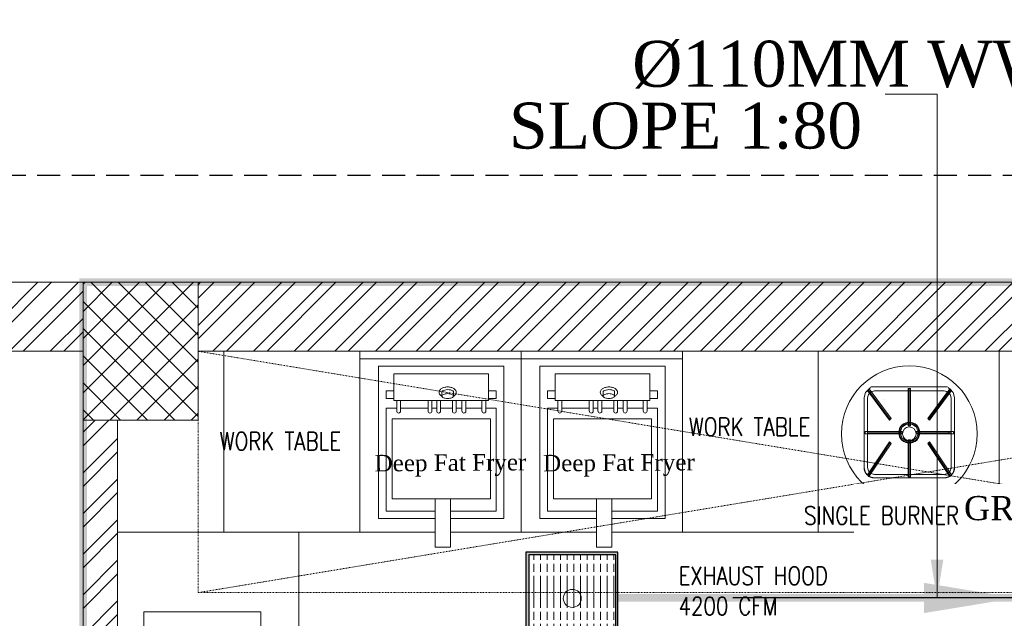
# Model space of a CAD drawing. Header units: inches. Extents: x 119662 to 158499, y 12149 to 20675.
# Tile 34 of 97: x 121735 to 121864, y 19625 to 19703. Entities that reach past the tile are written whole.
import ezdxf

# ---------------------------------------------------------------- set-up
doc = ezdxf.new("R2010")
doc.units = ezdxf.units.IN
doc.header["$MEASUREMENT"] = 0
doc.header["$PDMODE"] = 34
doc.linetypes.add('HIDDEN', pattern=[0.375, 0.25, -0.125])
for name, color, linetype, lineweight in [('00-GRIDTEXT', 1, 'Continuous', 13), ('CKD Equipments', 252, 'Continuous', 0), ('EQUIP DIM', 252, 'Continuous', 0), ('EQUIPMENT', 7, 'Continuous', 25), ('FLOOR RAISE', 4, 'Continuous', 5), ('K-Equipment', 41, 'Continuous', 0), ('KIT TEXT.', 5, 'Continuous', 5), ('PD_BRICK WALL_115', 134, 'Continuous', 30), ('PD_COLUMN', 2, 'Continuous', 60), ('PD_HATCH', 45, 'Continuous', 9), ('PP- 75DIA Soil Waste Sewer pipe', 90, 'Continuous', 9), ('PP-TEXT', 7, 'Continuous', 40)]:
    doc.layers.add(name, color=color, linetype=linetype, lineweight=lineweight)
for name, color, linetype in [('A95_Curb', 5, 'Continuous'), ('Drain Grating', 130, 'Continuous'), ('KIT EQUIPMENT', 7, 'Continuous'), ('PD_DIMENSION', 101, 'Continuous'), ('xKAM-B3-01-Kitchen$0$A-FURN', 8, 'Continuous')]:
    doc.layers.add(name, color=color, linetype=linetype)
doc.styles.add('Arial', font='GOTHIC.TTF')
doc.styles.add('ISO', font='isocp.shx', dxfattribs={"height": 250})
doc.styles.get("Standard").update_dxf_attribs({"font": 'times.ttf', "height": 4})
doc.styles.add('TIMES NEW ROMAN', font='times.ttf', dxfattribs={"height": 4})
doc.dimstyles.new('Copy of MONTY-1', dxfattribs={"dimtxt": 6, "dimasz": 6, "dimexe": 1.625, "dimexo": 9.125, "dimgap": 0.09, "dimtad": 0, "dimdec": 1, "dimzin": 0, "dimdsep": 46, "dimlunit": 4, "dimtxsty": 'Standard', "dimblk": 'OBLIQUE', "dimcen": 1.125, "dimadec": 0, "dimazin": 0, "dimtfac": 1, "dimtdec": 1, "dimtofl": 0, "dimtmove": 0, "dimatfit": 3, "dimfxl": 7, "dimfxlon": 1, "dimtolj": 1, "dimtzin": 0, "dimlwe": 15, "dimarcsym": 1})
doc.dimstyles.new('ISO-10', dxfattribs={"dimtxt": 6, "dimasz": 0.5, "dimexe": 1.25, "dimexo": 0.625, "dimtad": 1, "dimtoh": 1, "dimdec": 1, "dimlunit": 4, "dimtxsty": 'Standard', "dimblk": 'ARCHTICK', "dimcen": 2.5, "dimclrt": 3, "dimadec": 0, "dimazin": 0, "dimtfac": 1, "dimtdec": 1, "dimtmove": 1, "dimatfit": 3, "dimfxl": 1, "dimarcsym": 0})
doc.dimstyles.new('PP-DIM', dxfattribs={"dimtxt": 4, "dimasz": 1, "dimexe": 1, "dimexo": 1, "dimgap": 0.09, "dimtad": 0, "dimdec": 1, "dimzin": 0, "dimdsep": 46, "dimlunit": 4, "dimtxsty": 'TIMES NEW ROMAN', "dimblk": 'ARCHTICK', "dimcen": 0.09, "dimdle": 1, "dimclrd": 256, "dimclre": 256, "dimclrt": 256, "dimadec": 0, "dimazin": 0, "dimtfac": 1, "dimtdec": 4, "dimtofl": 0, "dimtmove": 1, "dimatfit": 3, "dimfxl": 1, "dimtolj": 1, "dimtzin": 0, "dimlwd": -1, "dimlwe": -1, "dimarcsym": 0})

# ---------------------------------------------------------------- blocks, each defined once
blk = doc.blocks.new('SFEGRGG')
at = {"layer": 'K-Equipment', "color": 251, "lineweight": 5, "ltscale": 18}
for p, q in [((1785673.6, 620186.4), (1785673.6, 619586.4)), ((1786208.3, 620186.4), (1785673.6, 620186.4)), ((1786208.3, 620186.4), (1786208.3, 619586.4)), ((1786208.3, 619600.4, 3.7), (1786208.3, 620184.1, -0.7)), ((1785673.6, 620161.4), (1786208.3, 620161.4)), ((1785735.8, 620137.2), (1785735.8, 619631.6)), ((1786151.4, 620137.2), (1785735.8, 620137.2)), ((1786151.4, 619631.6), (1786151.4, 620137.2)), ((1786100.6, 620111.8), (1785786.6, 620111.8)), ((1785786.6, 620023.1), (1785786.6, 620111.8)), ((1786100.6, 620023.1), (1786100.6, 620111.8)), ((1785786.6, 620055.5), (1785761.2, 620055.5)), ((1785761.2, 620030.1), (1785761.2, 620055.5)), ((1785945.8, 620053.5), (1785945.8, 620037.8)), ((1785983.7, 620053.5), (1785983.7, 620037.9)), ((1786100.6, 620055.5), (1786126, 620055.5)), ((1786126, 620030.1), (1786126, 620055.5)), ((1785735.8, 620023.1), (1785735.8, 619631.6)), ((1785786.6, 620030.1), (1785761.2, 620030.1)), ((1786100.6, 620023.1), (1785786.6, 620023.1)), ((1785795.8, 620023.1), (1785795.8, 619987.7)), ((1785808.5, 620023.1), (1785808.5, 619987.7)), ((1785899.8, 620023.1), (1785899.8, 619987.7)), ((1785912.5, 620023.1), (1785912.5, 619987.7)), ((1785928.5, 620023.1), (1785928.5, 619987.7)), ((1785941.2, 620023.1), (1785941.2, 619987.7)), ((1785980.5, 620023.1), (1785980.5, 619987.7)), ((1785993.2, 620023.1), (1785993.2, 619987.7)), ((1786012.3, 620023.1), (1786012.3, 619987.7)), ((1786025, 620023.1), (1786025, 619987.7)), ((1786078.6, 620023.1), (1786078.6, 619987.7)), ((1786091.3, 620023.1), (1786091.3, 619987.7)), ((1786100.6, 620030.1), (1786126, 620030.1)), ((1785761.2, 619997.7), (1785761.2, 619657)), ((1785795.8, 619997.7), (1785761.2, 619997.7)), ((1785808.5, 619997.7), (1785899.8, 619997.7)), ((1785841.2, 619997.7), (1785808.5, 619997.7)), ((1785928.5, 619997.7), (1785912.5, 619997.7)), ((1785980.5, 619997.7), (1785941.2, 619997.7)), ((1786012.3, 619997.7), (1785993.2, 619997.7)), ((1786078.6, 619997.7), (1786025, 619997.7)), ((1786078.6, 619997.7), (1786049.8, 619997.7)), ((1786126, 619997.7), (1786091.3, 619997.7)), ((1786126, 619657), (1786126, 619997.7)), ((1785780.8, 619962.9), (1785780.8, 619697.3)), ((1786106.4, 619962.9), (1785780.8, 619962.9)), ((1786106.4, 619697.3), (1786106.4, 619962.9)), ((1785780.8, 619697.3), (1786106.4, 619697.3)), ((1785923.7, 619697.3), (1785923.7, 619537.2)), ((1785974.7, 619697.3), (1785974.7, 619537.2)), ((1785923.7, 619657), (1785761.2, 619657)), ((1786126, 619657), (1785974.7, 619657)), ((1785923.7, 619631.6), (1785735.8, 619631.6)), ((1786151.4, 619631.6), (1785974.7, 619631.6)), ((1785923.7, 619586.4), (1785673.6, 619586.4)), ((1786208.3, 619586.4), (1785974.7, 619586.4)), ((1785974.7, 619537.2), (1785923.7, 619537.2))]:
    blk.add_line(p, q, dxfattribs=at)
blk.add_lwpolyline([(1785964.8, 620046, 0.043875), (1785957, 620045.3, 0.057279), (1785951.3, 620043.6, 0.099652), (1785946.6, 620040.4), (1785945.8, 620037.9, 0.194717), (1785946.9, 620035.2, 0.099652), (1785951.3, 620032.1, 0.057279), (1785957, 620030.5, 0.043875), (1785964.8, 620029.8, 0.043875), (1785972.5, 620030.5, 0.057279), (1785978.2, 620032.1, 0.099652), (1785982.6, 620035.2, 0.194717), (1785983.7, 620037.9, 0.194717), (1785982.6, 620040.5, 0.099652), (1785978.2, 620043.6, 0.057279), (1785972.5, 620045.3, 0.043875)], format="xyb", close=True, dxfattribs=at)
blk.add_lwpolyline([(1785983.7, 620053.5, 0.030969), (1785981.9, 620054.8, 0.076046), (1785974.4, 620058, 0.062923), (1785964.8, 620059.2, 0.062923)], format="xyb", dxfattribs=at)
for centre, radius, start, end in [((1785947.4, 620050.5), 11.2, 146.1323, 180), ((1785947.4, 620050.5), 11.2, 180, 213.8677), ((1785955.7, 620044.9), 21.2, 121.6815, 146.1323), ((1785955.7, 620056), 21.2, 213.8677, 238.3185), ((1785961.2, 620036), 31.7, 104.3399, 121.6815), ((1785961.2, 620064.9), 31.7, 238.3185, 241.1049), ((1785957.7, 620038.5), 19.1, 121.7971, 128.4438), ((1785961.7, 620032.1), 26.7, 104.402, 121.7971), ((1785964.8, 620021.9), 46.2, 90, 104.3399), ((1785964.8, 620020.3), 38.9, 90, 104.402), ((1785964.8, 620021.9), 46.2, 75.6601, 90), ((1785968.3, 620036), 31.7, 58.3185, 75.6601), ((1785968.3, 620064.9), 31.7, 298.8951, 301.6815), ((1785973.8, 620044.9), 21.2, 33.8677, 58.3185), ((1785973.1, 620057.2), 22.6, 301.6815, 326.1323), ((1785982.1, 620050.5), 11.2, 360, 33.8677), ((1785984.4, 620049.6), 8.99, 326.1323, 5.3453), ((1785802.2, 619987.7), 6.35, 180, 360), ((1785906.2, 619987.7), 6.35, 180, 360), ((1785934.9, 619987.7), 6.35, 180, 360), ((1785986.9, 619987.7), 6.35, 180, 360), ((1786018.7, 619987.7), 6.35, 180, 360), ((1786085, 619987.7), 6.35, 180, 360)]:
    blk.add_arc(centre, radius, start, end, dxfattribs=at)
blk = doc.blocks.new('A$C6E471120')
at = {"layer": 'KIT EQUIPMENT', "color": 251, "linetype": 'HIDDEN', "lineweight": 5, "ltscale": 0.025}
for p, q in [((0, -800), (-4838.7, 0)), ((-4838.7, -800), (0, 0))]:
    blk.add_line(p, q, dxfattribs=at)
at = {"layer": 'KIT EQUIPMENT', "color": 251, "lineweight": 5}
for p, q in [((-2609.8, -119.8, -370.3), (-2626.9, -136.9, -370.3)), ((-2617.5, -127.6, -1064.6), (-2544.5, -225.7, -717.4)), ((-2354.8, -118.3, -416.6), (-2609, -118.3, -416.6)), ((-2481.2, -246.6, -717.4), (-2481.2, -125.5, -1064.6)), ((-2417.5, -225.8, -717.4), (-2344.4, -127.7, -1064.6)), ((-2335.5, -136.9, -370.3), (-2352.7, -119.8, -370.3)), ((-2626.9, -136.9, -370.3), (-2631.2, -152.9, -370.3)), ((-2631.2, -152.9, -370.3), (-2631.2, -386.6, 324)), ((-2631.2, -154.5, -1064.6), (-2631.2, -385, -370.3)), ((-2616.5, -142.9, -370.3), (-2619.6, -154.5, -370.3)), ((-2616.5, -142.9, -416.6), (-2619.6, -154.5, -416.6)), ((-2619.6, -154.5, -370.3), (-2619.6, -385, 324)), ((-2619.6, -154.5, -1064.6), (-2619.6, -385, -370.3)), ((-2608.1, -134.4, -370.3), (-2616.5, -142.9, -370.3)), ((-2608.1, -134.4, -416.6), (-2616.5, -142.9, -416.6)), ((-2596.5, -131.3, -370.3), (-2608.1, -134.4, -370.3)), ((-2596.5, -131.3, -416.6), (-2608.1, -134.4, -416.6)), ((-2365.9, -131.3, -370.3), (-2596.5, -131.3, -370.3)), ((-2365.9, -131.3, -416.6), (-2596.5, -131.3, -416.6)), ((-2365.9, -131.3, -1064.6), (-2596.5, -131.3, -1064.6)), ((-2354.4, -134.4, -370.3), (-2365.9, -131.3, -370.3)), ((-2354.4, -134.4, -416.6), (-2365.9, -131.3, -416.6)), ((-2345.9, -142.9, -370.3), (-2354.4, -134.4, -370.3)), ((-2345.9, -142.9, -416.6), (-2354.4, -134.4, -416.6)), ((-2342.8, -154.5, -370.3), (-2345.9, -142.9, -370.3)), ((-2342.8, -154.5, -416.6), (-2345.9, -142.9, -416.6)), ((-2342.8, -154.5, -1064.6), (-2342.8, -385, -370.3)), ((-2342.8, -154.5, -370.3), (-2342.8, -385, 324)), ((-2342.8, -385, 324), (-2342.8, -154.5, -370.3)), ((-2331.2, -152.9, -370.3), (-2335.5, -136.9, -370.3)), ((-2331.2, -386.6, 324), (-2331.2, -152.9, -370.3)), ((-2331.2, -152.9, -370.3), (-2331.2, -386.6, 324)), ((-2331.2, -385, -370.3), (-2331.2, -154.5, -1064.6)), ((-2331.2, -154.5, -1064.6), (-2331.2, -385, -370.3)), ((-2511.3, -269.8, -46.3), (-2505.5, -252.1, -46.3)), ((-2505.5, -252.1, -46.3), (-2490.5, -241.2, -46.3)), ((-2490.5, -241.2, -46.3), (-2471.9, -241.2, -46.3)), ((-2471.9, -241.2, -46.3), (-2456.9, -252.1, -46.3)), ((-2456.9, -252.1, -46.3), (-2451.2, -269.8, -46.3)), ((-2504.4, -269.8, -717.4), (-2619.6, -269.8, -717.4)), ((-2505.5, -287.4, -46.3), (-2511.3, -269.8, -46.3)), ((-2490.5, -298.3, -46.3), (-2505.5, -287.4, -46.3)), ((-2481.2, -414, -370.3), (-2481.2, -292.9, -717.4)), ((-2456.9, -287.4, -46.3), (-2471.9, -298.3, -46.3)), ((-2342.8, -269.8, -717.4), (-2458.1, -269.8, -717.4)), ((-2451.2, -269.8, -46.3), (-2456.9, -287.4, -46.3)), ((-2617.6, -412.3, -370.3), (-2544.6, -302.6, -717.4)), ((-2471.9, -298.3, -46.3), (-2490.5, -298.3, -46.3)), ((-2417.5, -302.7, -717.4), (-2344.5, -412.4, -370.3)), ((-2631.2, -386.6, 324), (-2626.9, -402.6, 324)), ((-2619.6, -385, 324), (-2616.5, -396.6, 324)), ((-2345.9, -396.6, 324), (-2342.8, -385, 324)), ((-2335.5, -402.6, 324), (-2331.2, -386.6, 324)), ((-2626.9, -402.6, 324), (-2614.1, -415.5, 324)), ((-2616.5, -396.6, 324), (-2608.1, -405.1, 324)), ((-2614.1, -415.5, 324), (-2598, -419.8, 324)), ((-2608.1, -405.1, 324), (-2596.5, -408.2, 324)), ((-2364.4, -419.8, 324), (-2598, -419.8, 324)), ((-2598, -419.8, 324), (-2364.4, -419.8, 324)), ((-2364.4, -419.8, 324), (-2598, -419.8, 324)), ((-2596.5, -408.2, 324), (-2365.9, -408.2, 324)), ((-2596.5, -408.2, -370.3), (-2365.9, -408.2, -370.3)), ((-2365.9, -419.8, -370.3), (-2596.5, -419.8, -370.3)), ((-2596.5, -419.8, -370.3), (-2365.9, -419.8, -370.3)), ((-2365.9, -408.2, 324), (-2354.4, -405.1, 324)), ((-2364.4, -419.8, 324), (-2348.4, -415.5, 324)), ((-2354.4, -405.1, 324), (-2345.9, -396.6, 324)), ((-2348.4, -415.5, 324), (-2335.5, -402.6, 324))]:
    blk.add_line(p, q, dxfattribs=at)
at = {"layer": 'KIT EQUIPMENT', "color": 251, "linetype": 'HIDDEN', "lineweight": 5, "ltscale": 0.025}
blk.add_lwpolyline([(0, -800), (-4838.7, -800), (-4838.7, 0), (0, 0)], close=True, dxfattribs=at)
at = {"layer": 'KIT EQUIPMENT', "color": 251, "lineweight": 5}
for points in [[(-4302.6, -600), (-4302.6, 0), (-4753.7, 0), (-4753.7, -600)], [(-2783.4, -600), (-3233.4, -600), (-3233.4, 0), (-2783.4, 0)], [(-2783.4, -600), (-2783.4, 0), (-2183.4, 0), (-2183.4, -600)], [(-1733.4, -600), (-2183.4, -600), (-2183.4, 0), (-1733.4, 0)], [(-4505.4, -1499.8), (-5105.4, -1499.8), (-5105.4, -600), (-4505.4, -600)], [(-5019, -1363.5), (-4631.1, -1363.5), (-4631.1, -863.5), (-5019, -863.5)]]:
    blk.add_lwpolyline(points, close=True, dxfattribs=at)
for centre, radius in [((-2481.2, -273.6), 225), ((-2481.2, -269.8, -717.4), 34.7), ((-2481.2, -273.6), 22.7)]:
    blk.add_circle(centre, radius, dxfattribs=at)
for centre, radius, start, end in [((-2596.5, -154.5, -1064.6), 23.1, 90, 180), ((-2365.9, -154.5, -1064.6), 23.1, 0, 90), ((-2596.5, -385, -370.3), 34.7, 180, 270), ((-2596.5, -385, -370.3), 23.1, 180, 270), ((-2365.9, -385, -370.3), 23.1, 270, 0), ((-2365.9, -385, -370.3), 34.7, 270, 0)]:
    blk.add_arc(centre, radius, start, end, dxfattribs=at)
for points in [[(-2620.3, -130.3, -347.1), (-2614.8, -124.9, -347.1), (-2541.8, -223), (-2547.3, -228.4)], [(-2547.3, -228.4, -15.4), (-2541.8, -223, -15.4), (-2614.8, -124.9, -362.6), (-2620.3, -130.3, -362.6)], [(-2620.3, -130.3, -362.6), (-2614.8, -124.9, -362.6), (-2614.8, -124.9, -362.6)], [(-2620.3, -130.3, -347.1), (-2620.3, -130.3, -362.6), (-2614.8, -124.9, -362.6), (-2614.8, -124.9, -347.1)], [(-2620.3, -130.3, -347.1), (-2620.3, -130.3, -347.1), (-2547.3, -228.4)], [(-2547.3, -228.4), (-2547.3, -228.4, -15.4), (-2620.3, -130.3, -362.6), (-2620.3, -130.3, -347.1)], [(-2614.8, -124.9, -362.6), (-2614.8, -124.9, -362.6), (-2541.8, -223, -15.4)], [(-2614.8, -124.9, -347.1), (-2614.8, -124.9, -362.6), (-2541.8, -223, -15.4), (-2541.8, -223)], [(-2484.9, -123.6, -347.1), (-2477.2, -123.6, -347.1), (-2477.2, -246.8), (-2484.9, -246.8)], [(-2484.9, -123.6, -347.1), (-2484.9, -123.6, -347.1), (-2484.9, -246.8)], [(-2484.9, -246.8, -15.4), (-2477.2, -246.8, -15.4), (-2477.2, -123.6, -362.6), (-2484.9, -123.6, -362.6)], [(-2484.9, -246.8), (-2484.9, -246.8, -15.4), (-2484.9, -123.6, -362.6), (-2484.9, -123.6, -347.1)], [(-2477.2, -123.6, -362.6), (-2477.2, -123.6, -362.6), (-2477.2, -246.8, -15.4)], [(-2477.2, -123.6, -347.1), (-2477.2, -123.6, -362.6), (-2477.2, -246.8, -15.4), (-2477.2, -246.8)], [(-2347.2, -125, -347.1), (-2341.7, -130.4, -347.1), (-2414.7, -228.5), (-2420.2, -223)], [(-2347.2, -125, -347.1), (-2347.2, -125, -347.1), (-2420.2, -223)], [(-2420.2, -223, -15.4), (-2414.7, -228.5, -15.4), (-2341.7, -130.4, -362.6), (-2347.2, -125, -362.6)], [(-2420.2, -223), (-2420.2, -223, -15.4), (-2347.2, -125, -362.6), (-2347.2, -125, -347.1)], [(-2341.7, -130.4, -362.6), (-2341.7, -130.4, -362.6), (-2414.7, -228.5, -15.4)], [(-2341.7, -130.4, -347.1), (-2341.7, -130.4, -362.6), (-2414.7, -228.5, -15.4), (-2414.7, -228.5)], [(-2347.2, -125, -362.6), (-2341.7, -130.4, -362.6), (-2341.7, -130.4, -362.6)], [(-2347.2, -125, -347.1), (-2347.2, -125, -362.6), (-2341.7, -130.4, -362.6), (-2341.7, -130.4, -347.1)], [(-2567.2, -160.3, -910.3), (-2567.2, -160.3, -910.3), (-2567.2, -160.3, -1010.6), (-2567.2, -160.3, -910.3)], [(-2547.3, -228.4), (-2541.8, -223), (-2541.8, -223, -15.4), (-2547.3, -228.4, -15.4)], [(-2547.3, -228.4), (-2547.3, -228.4), (-2547.3, -228.4, -15.4), (-2547.3, -228.4)], [(-2420.2, -223), (-2414.7, -228.5), (-2414.7, -228.5, -15.4), (-2420.2, -223, -15.4)], [(-2420.2, -223), (-2420.2, -223), (-2420.2, -223, -15.4), (-2420.2, -223)], [(-2515.3, -269.8, -69.4), (-2511.3, -269.8, -46.3), (-2505.5, -252.1, -46.3), (-2508.8, -249.7, -69.4)], [(-2508.8, -249.7, -69.4), (-2505.5, -252.1, -46.3), (-2490.5, -241.2, -46.3), (-2491.8, -237.3, -69.4)], [(-2491.8, -237.3, -69.4), (-2490.5, -241.2, -46.3), (-2471.9, -241.2, -46.3), (-2470.7, -237.3, -69.4)], [(-2484.9, -246.8), (-2477.2, -246.8), (-2477.2, -246.8, -15.4), (-2484.9, -246.8, -15.4)], [(-2484.9, -246.8), (-2484.9, -246.8), (-2484.9, -246.8, -15.4), (-2484.9, -246.8)], [(-2470.7, -237.3, -69.4), (-2471.9, -241.2, -46.3), (-2456.9, -252.1, -46.3), (-2453.6, -249.7, -69.4)], [(-2453.6, -249.7, -69.4), (-2456.9, -252.1, -46.3), (-2451.2, -269.8, -46.3), (-2447.1, -269.8, -69.4)], [(-2627.4, -273.6, -702), (-2627.4, -265.9, -702), (-2504.4, -265.9, -702), (-2504.4, -273.6, -702)], [(-2504.4, -273.6, -717.4), (-2504.4, -265.9, -717.4), (-2627.4, -265.9, -717.4), (-2627.4, -273.6, -717.4)], [(-2627.4, -273.6, -15.4), (-2627.4, -265.9, -15.4), (-2627.4, -265.9, -15.4)], [(-2627.4, -273.6), (-2627.4, -273.6, -15.4), (-2627.4, -265.9, -15.4), (-2627.4, -265.9)], [(-2627.4, -265.9, -717.4), (-2627.4, -265.9, -717.4), (-2504.4, -265.9, -717.4)], [(-2627.4, -265.9, -702), (-2627.4, -265.9, -717.4), (-2504.4, -265.9, -717.4), (-2504.4, -265.9, -702)], [(-2627.4, -273.6, -702), (-2627.4, -273.6, -702), (-2504.4, -273.6, -702)], [(-2504.4, -273.6, -702), (-2504.4, -273.6, -717.4), (-2627.4, -273.6, -717.4), (-2627.4, -273.6, -702)], [(-2508.8, -289.8, -69.4), (-2505.5, -287.4, -46.3), (-2511.3, -269.8, -46.3), (-2515.3, -269.8, -69.4)], [(-2491.8, -302.2, -69.4), (-2490.5, -298.3, -46.3), (-2505.5, -287.4, -46.3), (-2508.8, -289.8, -69.4)], [(-2504.4, -273.6), (-2504.4, -265.9), (-2504.4, -265.9, -15.4), (-2504.4, -273.6, -15.4)], [(-2504.4, -273.6), (-2504.4, -273.6), (-2504.4, -273.6, -15.4), (-2504.4, -273.6)], [(-2477.2, -415.9, 347.1), (-2484.9, -415.9, 347.1), (-2484.9, -293.1), (-2477.2, -293.1)], [(-2477.2, -293.1), (-2484.9, -293.1), (-2484.9, -293.1, -15.4), (-2477.2, -293.1, -15.4)], [(-2477.2, -293.1, -15.4), (-2484.9, -293.1, -15.4), (-2484.9, -415.9, 331.7), (-2477.2, -415.9, 331.7)], [(-2484.9, -415.9, 331.7), (-2484.9, -415.9, 331.7), (-2484.9, -293.1, -15.4)], [(-2484.9, -415.9, 347.1), (-2484.9, -415.9, 331.7), (-2484.9, -293.1, -15.4), (-2484.9, -293.1)], [(-2477.2, -415.9, 347.1), (-2477.2, -415.9, 347.1), (-2477.2, -293.1)], [(-2477.2, -293.1), (-2477.2, -293.1), (-2477.2, -293.1, -15.4), (-2477.2, -293.1)], [(-2477.2, -293.1), (-2477.2, -293.1, -15.4), (-2477.2, -415.9, 331.7), (-2477.2, -415.9, 347.1)], [(-2453.6, -289.8, -69.4), (-2456.9, -287.4, -46.3), (-2471.9, -298.3, -46.3), (-2470.7, -302.2, -69.4)], [(-2335.1, -265.9), (-2335.1, -273.6), (-2458.1, -273.6), (-2458.1, -265.9)], [(-2335.1, -265.9), (-2335.1, -265.9), (-2458.1, -265.9)], [(-2458.1, -265.9), (-2458.1, -273.6), (-2458.1, -273.6, -15.4), (-2458.1, -265.9, -15.4)], [(-2458.1, -265.9), (-2458.1, -265.9), (-2458.1, -265.9, -15.4), (-2458.1, -265.9)], [(-2458.1, -265.9, -15.4), (-2458.1, -273.6, -15.4), (-2335.1, -273.6, -15.4), (-2335.1, -265.9, -15.4)], [(-2458.1, -265.9), (-2458.1, -265.9, -15.4), (-2335.1, -265.9, -15.4), (-2335.1, -265.9)], [(-2335.1, -273.6, -15.4), (-2335.1, -273.6, -15.4), (-2458.1, -273.6, -15.4)], [(-2335.1, -273.6), (-2335.1, -273.6, -15.4), (-2458.1, -273.6, -15.4), (-2458.1, -273.6)], [(-2447.1, -269.8, -69.4), (-2451.2, -269.8, -46.3), (-2456.9, -287.4, -46.3), (-2453.6, -289.8, -69.4)], [(-2350.5, -273.6, -15.4), (-2350.5, -265.9, -15.4), (-2350.5, -265.9, -15.4)], [(-2350.5, -273.6), (-2350.5, -273.6, -15.4), (-2350.5, -265.9, -15.4), (-2350.5, -265.9)], [(-2335.1, -265.9, -15.4), (-2335.1, -273.6, -15.4), (-2335.1, -273.6, -15.4)], [(-2335.1, -265.9), (-2335.1, -265.9, -15.4), (-2335.1, -273.6, -15.4), (-2335.1, -273.6)], [(-2614.9, -415, 347.1), (-2620.3, -409.6, 347.1), (-2547.3, -299.9), (-2541.9, -305.3)], [(-2541.9, -305.3, -15.4), (-2547.3, -299.9, -15.4), (-2620.3, -409.6, 331.7), (-2614.9, -415, 331.7)], [(-2620.3, -409.6, 331.7), (-2620.3, -409.6, 331.7), (-2547.3, -299.9, -15.4)], [(-2620.3, -409.6, 347.1), (-2620.3, -409.6, 331.7), (-2547.3, -299.9, -15.4), (-2547.3, -299.9)], [(-2614.9, -415, 347.1), (-2614.9, -415, 347.1), (-2541.9, -305.3)], [(-2541.9, -305.3), (-2541.9, -305.3, -15.4), (-2614.9, -415, 331.7), (-2614.9, -415, 347.1)], [(-2541.9, -305.3), (-2547.3, -299.9), (-2547.3, -299.9, -15.4), (-2541.9, -305.3, -15.4)], [(-2541.9, -305.3), (-2541.9, -305.3), (-2541.9, -305.3, -15.4), (-2541.9, -305.3)], [(-2470.7, -302.2, -69.4), (-2471.9, -298.3, -46.3), (-2490.5, -298.3, -46.3), (-2491.8, -302.2, -69.4)], [(-2341.8, -409.6, 347.1), (-2347.2, -415.1, 347.1), (-2420.3, -305.4), (-2414.8, -300)], [(-2414.8, -300), (-2420.3, -305.4), (-2420.3, -305.4, -15.4), (-2414.8, -300, -15.4)], [(-2414.8, -300, -15.4), (-2420.3, -305.4, -15.4), (-2347.2, -415.1, 331.7), (-2341.8, -409.6, 331.7)], [(-2347.2, -415.1, 331.7), (-2347.2, -415.1, 331.7), (-2420.3, -305.4, -15.4)], [(-2347.2, -415.1, 347.1), (-2347.2, -415.1, 331.7), (-2420.3, -305.4, -15.4), (-2420.3, -305.4)], [(-2341.8, -409.6, 347.1), (-2341.8, -409.6, 347.1), (-2414.8, -300)], [(-2414.8, -300), (-2414.8, -300), (-2414.8, -300, -15.4), (-2414.8, -300)], [(-2414.8, -300), (-2414.8, -300, -15.4), (-2341.8, -409.6, 331.7), (-2341.8, -409.6, 347.1)], [(-2614.9, -415, 331.7), (-2620.3, -409.6, 331.7), (-2620.3, -409.6, 331.7)], [(-2614.9, -415, 347.1), (-2614.9, -415, 331.7), (-2620.3, -409.6, 331.7), (-2620.3, -409.6, 347.1)], [(-2477.2, -415.9, 331.7), (-2484.9, -415.9, 331.7), (-2484.9, -415.9, 331.7)], [(-2477.2, -415.9, 347.1), (-2477.2, -415.9, 331.7), (-2484.9, -415.9, 331.7), (-2484.9, -415.9, 347.1)], [(-2341.8, -409.6, 331.7), (-2347.2, -415.1, 331.7), (-2347.2, -415.1, 331.7)], [(-2341.8, -409.6, 347.1), (-2341.8, -409.6, 331.7), (-2347.2, -415.1, 331.7), (-2347.2, -415.1, 347.1)]]:
    blk.add_3dface(points, dxfattribs=at)
at = {"layer": 'EQUIPMENT', "color": 251}
for p in [(-1789976.3, -620186.4), (-1789441.7, -620186.4)]:
    blk.add_blockref('SFEGRGG', p, dxfattribs=at)
at = {"layer": 'EQUIP DIM', "color": 251, "char_height": 45, "width": 582.323, "attachment_point": 3, "rotation": 0.4333}
for insert in [(-3751, -339.6, 23.4), (-3192.6, -339.6, 23.4)]:
    blk.add_mtext('{\\H1.2222x;\\C256; Deep Fat Fryer }', dxfattribs=dict(at, insert=insert))
at = {"layer": 'KIT TEXT.', "color": 251, "char_height": 60.175, "attachment_point": 7, "style": 'ISO'}
for s, insert, width in [('\\pi300.49;{\\Fromans|c0;\\W0.8;WORK TABLE}', (-5067.8, -328.1, 488.6), 1050.284), ('{\\Fromans|c0;\\W0.8;WORK TABLE }', (-3211.9, -280.4, 488.6), 1100.284), ('{\\Fromans|c0;\\W0.8;SINGLE BURNER }', (-2829.9, -574.3, 118.3), 1100.284), ('{\\Fromans|c0;\\W0.8;EXHAUST HOOD\\P4200 CFM}', (-3246.1, -874.6, 488.6), 1100.284)]:
    blk.add_mtext(s, dxfattribs=dict(at, insert=insert, width=width))
blk = doc.blocks.new('_OBLIQUE')
at = {"color": 251, "linetype": 'ByBlock'}
blk.add_line((-0.5, -0.5), (0.5, 0.5), dxfattribs=at)
blk = doc.blocks.new('*D698')
at = {"layer": 'Defpoints', "color": 0, "transparency": 16777216}
for p in [(139780.66, 19602.74), (138682.66, 19579.75), (139780.66, 19570.75)]:
    blk.add_point(p, dxfattribs=at)
at = {"layer": 'PD_DIMENSION', "color": 0, "linetype": 'HIDDEN', "lineweight": 15, "ltscale": 12, "transparency": 16777216}
for p, q in [((138682.66, 19584.75), (138682.66, 19604.24)), ((139780.66, 19575.75), (139780.66, 19604.24))]:
    blk.add_line(p, q, dxfattribs=at)
at = {"layer": 'PD_DIMENSION', "color": 0, "linetype": 'HIDDEN', "lineweight": -2, "ltscale": 12, "transparency": 16777216}
for p, q in [((138682.66, 19602.74), (139221.26, 19602.74)), ((139780.66, 19602.74), (139242.05, 19602.74))]:
    blk.add_line(p, q, dxfattribs=at)
at = {"layer": 'PD_DIMENSION', "color": 0, "lineweight": -2, "transparency": 16777216, "xscale": 2, "yscale": 2, "zscale": 2, "rotation": 180}
blk.add_blockref('_OBLIQUE', (138682.66, 19602.74), dxfattribs=at)
at = {"layer": 'PD_DIMENSION', "color": 0, "lineweight": -2, "transparency": 16777216, "xscale": 2, "yscale": 2, "zscale": 2}
blk.add_blockref('_OBLIQUE', (139780.66, 19602.74), dxfattribs=at)
at = {"layer": 'PD_DIMENSION', "color": 0, "lineweight": 5, "transparency": 16777216, "insert": (139231.66, 19602.74), "char_height": 6, "attachment_point": 5}
blk.add_mtext('\\A1;91\'-6"', dxfattribs=at)
blk = doc.blocks.new('FLOOR RACE')
at = {"layer": 'CKD Equipments'}
h = blk.add_hatch(color=2, dxfattribs=at)
h.dxf.hatch_style = 1
h.paths.add_polyline_path([(129328.1, 23662.5), (129328.1, 23312.5), (129678.1, 23312.5), (129678.1, 23662.5)])
h.paths.add_polyline_path([(129669.6, 23651.3), (129339.4, 23651.3), (129339.4, 23321.1), (129669.6, 23321.1)], flags=16)
at = {"layer": 'Drain Grating', "linetype": 'Continuous', "lineweight": 5}
h = blk.add_hatch(dxfattribs=at)
h.set_pattern_fill('ACAD_ISO08W100', color=256, scale=5.08, angle=90, style=0)
h.set_pattern_definition([(90, (48887.796, -854032.936), (-25.4, 9e-15), [121.92, -15.24, 30.48, -15.24])])
h.paths.add_polyline_path([(129669.6, 23651.3), (129669.6, 23321.1), (129339.4, 23321.1), (129339.4, 23651.3)])
at = {"color": 2, "lineweight": 5}
blk.add_circle((129504.5, 23486.2, 8944.1), 34.3, dxfattribs=at)
at = {"layer": 'xKAM-B3-01-Kitchen$0$A-FURN', "elevation": 34}
blk.add_lwpolyline([(129328.1, 23662.5), (129328.1, 23312.5), (129678.1, 23312.5), (129678.1, 23662.5), (129328.1, 23662.5)], dxfattribs=at)
at = {"layer": 'xKAM-B3-01-Kitchen$0$A-FURN', "elevation": 8944.1}
blk.add_lwpolyline([(129669.6, 23651.3), (129339.4, 23651.3), (129339.4, 23321.1), (129669.6, 23321.1)], close=True, dxfattribs=at)
blk = doc.blocks.new('_ArchTick')
at = {"color": 251, "linetype": 'ByBlock', "const_width": 0.15}
blk.add_lwpolyline([(-0.5, -0.5), (0.5, 0.5)], dxfattribs=at)
blk = doc.blocks.new('FIRST FLOOR')
at = {"layer": 'PD_HATCH', "lineweight": 5}
h = blk.add_hatch(dxfattribs=at)
h.set_pattern_fill('ANSI32', color=251, scale=10)
h.set_pattern_definition([(45, (138679.5072, 18754.504), (-2.65165, 2.65165), []), (45, (138681.275, 18754.504), (-2.65165, 2.65165), [])])
h.paths.add_polyline_path([(138682.66, 18797.25), (138673.66, 18797.25), (138673.66, 18715.75), (138682.66, 18715.75)])
h.paths.add_polyline_path([(139044.16, 18649.75), (138874.66, 18649.75), (138874.66, 18640.75), (139044.16, 18640.75)])
h.paths.add_polyline_path([(139228.66, 18649.75), (139059.16, 18649.75), (139059.16, 18640.75), (139228.66, 18640.75)])
h.paths.add_polyline_path([(138682.66, 19513.75), (138673.66, 19513.75), (138673.66, 19432.25), (138682.66, 19432.25)])
h.paths.add_polyline_path([(138682.66, 19417.25), (138673.66, 19417.25), (138673.66, 19277.25), (138682.66, 19277.25)])
h.paths.add_polyline_path([(138682.66, 19262.25), (138673.66, 19262.25), (138673.66, 19122.25), (138682.66, 19122.25)])
h.paths.add_polyline_path([(138682.66, 19107.25), (138673.66, 19107.25), (138673.66, 18967.25), (138682.66, 18967.25)])
h.paths.add_polyline_path([(138682.66, 18952.25), (138673.66, 18952.25), (138673.66, 18812.25), (138682.66, 18812.25)])
h.paths.add_polyline_path([(139774.66, 19588.75), (139608.16, 19588.75), (139608.16, 19579.75), (139774.66, 19579.75)])
h.paths.add_polyline_path([(139593.16, 19588.75), (139428.16, 19588.75), (139428.16, 19579.75), (139593.16, 19579.75)])
h.paths.add_polyline_path([(139413.16, 19588.75), (139243.66, 19588.75), (139243.66, 19579.75), (139413.16, 19579.75)])
h.paths.add_polyline_path([(139228.66, 19588.75), (139059.16, 19588.75), (139059.16, 19579.75), (139228.66, 19579.75)])
h.paths.add_polyline_path([(138859.66, 19588.75), (138748.66, 19588.75), (138748.66, 19579.75), (138859.66, 19579.75)])
h.paths.add_polyline_path([(138733.66, 19588.75), (138673.66, 19588.75), (138673.66, 19528.75), (138682.66, 19528.75), (138682.66, 19579.75), (138733.66, 19579.75)])
h.paths.add_polyline_path([(138682.66, 18700.75), (138673.66, 18700.75), (138673.66, 18640.75), (138733.66, 18640.75), (138733.66, 18649.75), (138682.66, 18649.75)])
h.paths.add_polyline_path([(138859.66, 18649.75), (138748.66, 18649.75), (138748.66, 18640.75), (138859.66, 18640.75)])
h.paths.add_polyline_path([(139268.41, 18649.75), (139243.66, 18649.75), (139243.66, 18640.75), (139268.41, 18640.75)])
h.paths.add_polyline_path([(139413.16, 18649.75), (139388.41, 18649.75), (139388.41, 18640.75), (139413.16, 18640.75)])
h.paths.add_polyline_path([(139450.66, 18649.75), (139428.16, 18649.75), (139428.16, 18640.75), (139450.66, 18640.75)])
h.paths.add_polyline_path([(139593.16, 18649.75), (139570.66, 18649.75), (139570.66, 18640.75), (139593.16, 18640.75)])
h.paths.add_polyline_path([(139630.66, 18649.75), (139608.16, 18649.75), (139608.16, 18640.75), (139630.66, 18640.75)])
h.paths.add_polyline_path([(139774.66, 18649.75), (139750.66, 18649.75), (139750.66, 18640.75), (139774.66, 18640.75)])
h.paths.add_polyline_path([(139789.66, 18658.75), (139780.66, 18658.75)])
h.paths.add_polyline_path([(139789.66, 18797.25), (139780.66, 18797.25), (139780.66, 18658.75), (139789.66, 18658.75)])
h.paths.add_polyline_path([(139789.66, 18952.25), (139780.66, 18952.25), (139780.66, 18812.25), (139789.66, 18812.25)])
h.paths.add_polyline_path([(139789.66, 19262.25), (139780.66, 19262.25), (139780.66, 18967.25), (139789.66, 18967.25)])
h.paths.add_polyline_path([(139789.66, 19570.75), (139780.66, 19570.75), (139780.66, 19432.25), (139789.66, 19432.25)])
h.paths.add_polyline_path([(139771.66, 19429.25), (139666.66, 19429.25), (139666.66, 19420.25), (139771.66, 19420.25)])
h.paths.add_polyline_path([(139666.66, 19417.25), (139657.66, 19417.25), (139657.66, 19339.25), (139666.66, 19339.25)])
h.paths.add_polyline_path([(139657.66, 19429.25), (139585.66, 19429.25), (139585.66, 19420.25), (139657.66, 19420.25)])
h.paths.add_polyline_path([(139585.66, 19417.25), (139576.66, 19417.25), (139576.66, 19339.25), (139585.66, 19339.25)])
h.paths.add_polyline_path([(139576.66, 19429.25), (139495.66, 19429.25), (139495.66, 19327.25), (139522.66, 19327.25), (139522.66, 19336.25), (139504.66, 19336.25), (139504.66, 19420.25), (139576.66, 19420.25)])
h.paths.add_polyline_path([(139576.66, 19336.25), (139558.66, 19336.25), (139558.66, 19327.25), (139576.66, 19327.25)], flags=17)
h.paths.add_polyline_path([(139603.66, 19336.25), (139585.66, 19336.25), (139585.66, 19327.25), (139603.66, 19327.25)])
h.paths.add_polyline_path([(139657.66, 19336.25), (139639.66, 19336.25), (139639.66, 19327.25), (139657.66, 19327.25)])
h.paths.add_polyline_path([(139666.66, 19327.25), (139657.66, 19327.25), (139657.66, 19264.25), (139666.66, 19264.25)])
h.paths.add_polyline_path([(139789.66, 19278.25), (139780.66, 19278.25), (139780.66, 19277.25), (139789.66, 19277.25)])
h.paths.add_polyline_path([(139789.66, 19417.25), (139780.66, 19417.25), (139780.66, 19398.25), (139789.66, 19398.25)])
h.paths.add_polyline_path([(138911.41, 19579.75), (138911.41, 19588.75), (138874.66, 19588.75), (138874.66, 19579.75)])
h.paths.add_polyline_path([(139007.41, 19588.75), (139007.41, 19579.75), (139044.16, 19579.75), (139044.16, 19588.75)])
h = blk.add_hatch(dxfattribs=at)
h.set_pattern_fill('ANSI37', color=251, scale=20)
h.set_pattern_definition([(45, (284116.9407, 45358.2446), (-1.767766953, 1.767766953), []), (135, (284116.9407, 45358.2446), (-1.767766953, -1.767766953), [])])
h.paths.add_polyline_path([(139059.16, 19588.75), (139044.16, 19588.75), (139044.16, 19570.75), (139059.16, 19570.75)])
h = blk.add_hatch(dxfattribs=at)
h.set_pattern_fill('ANSI32', color=251, scale=10)
h.set_pattern_definition([(45, (165803.1266, 37468.1404), (-2.65165043, 2.65165043), []), (45, (165804.8943, 37468.1404), (-2.65165043, 2.65165043), [])])
h.paths.add_polyline_path([(139048.66, 19570.75), (139044.16, 19570.75), (139044.16, 19462.75), (139048.66, 19462.75)])
at = {"layer": 'PD_BRICK WALL_115', "color": 251, "lineweight": 5}
for p, q in [((139789.66, 19588.75), (139007.41, 19588.75)), ((139044.16, 19579.75), (139007.41, 19579.75)), ((139228.66, 19579.75), (139059.16, 19579.75)), ((139044.16, 19570.75), (139044.16, 19462.75)), ((139048.66, 19570.75), (139048.66, 19462.75))]:
    blk.add_line(p, q, dxfattribs=at)
at = {"layer": 'PD_COLUMN', "color": 251, "lineweight": 5}
blk.add_lwpolyline([(139059.16, 19570.75), (139044.16, 19570.75), (139044.16, 19588.75), (139059.16, 19588.75)], close=True, dxfattribs=at)
at = {"layer": '00-GRIDTEXT', "color": 8, "xscale": 0.03937007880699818, "yscale": 0.03937007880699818, "zscale": 0.03937007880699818}
blk.add_blockref('A$C6E471120', (139249.66, 19579.75), dxfattribs=at)
at = {"layer": 'PD_DIMENSION', "color": 251, "linetype": 'HIDDEN', "lineweight": 5, "ltscale": 12}
dim = blk.add_linear_dim(base=(139780.66, 19602.74), p1=(138682.66, 19579.75), p2=(139780.66, 19570.75), dimstyle='Copy of MONTY-1', override={"dimasz": 2, "dimexe": 1.5, "dimexo": 5, "dimtmove": 1, "dimfxl": 60}, dxfattribs=at)
dim.commit()
dim.dimension.update_dxf_attribs({"geometry": '*D698', "text_midpoint": (139231.66, 19602.74)})

msp = doc.modelspace()

# ---------------------------------------------------------------- block references
at = {"color": 8}
msp.add_blockref('FIRST FLOOR', (-17300.79, 79.93), dxfattribs=at)

# ---------------------------------------------------------------- next in the draw order: linework, layer by layer
at = {"layer": 'FLOOR RAISE', "const_width": 1}
msp.add_lwpolyline([(121743.37, 19668.68), (122488.87, 19668.68), (122488.87, 19512.18), (122470.87, 19512.18), (122470.87, 19509.18), (122194.87, 19509.18), (122194.87, 19407.18), (122106.37, 19407.18), (121957.87, 19407.18), (121957.87, 19340.68), (121741.87, 19340.68), (121741.87, 19358.68), (121743.37, 19358.68), (121743.37, 19668.68)], dxfattribs=at)
at = {"layer": 'PP- 75DIA Soil Waste Sewer pipe', "ltscale": 0.015, "const_width": 1}
msp.add_lwpolyline([(121813.15, 19627.49), (121896.45, 19627.49)], dxfattribs=at)

# ---------------------------------------------------------------- next in the draw order: block references
at = {"layer": 'A95_Curb', "lineweight": 53, "xscale": 0.03428571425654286, "yscale": 0.03428571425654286, "zscale": 0.03428571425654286}
msp.add_blockref('FLOOR RACE', (117367.05, 18822.2, -1.17), dxfattribs=at)

# ---------------------------------------------------------------- next in the draw order: texts
at = {"layer": 'PP-TEXT', "insert": (121875.69, 19693.94, 0), "char_height": 6, "width": 79.3915, "attachment_point": 9, "style": 'Arial', "bg_fill": 2}
msp.add_mtext('{\\fTimes New Roman|b0|i0|c0|p34;Ø110MM WWP }', dxfattribs=at)

# ---------------------------------------------------------------- next in the draw order: leaders
at = {"layer": 'PP- 75DIA Soil Waste Sewer pipe', "ltscale": 0.015}
msp.add_leader([(121865.11, 19627.49), (121828.14, 19627.49)], dimstyle='ISO-10', override={"dimasz": 12, "dimgap": 0.625, "dimtad": 0}, dxfattribs=at)
at = {"layer": 'PP-TEXT', "lineweight": 70, "ltscale": 12}
msp.add_leader([(121869.06, 19628.19), (121869.06, 19616.51), (121842.75, 19616.51)], dimstyle='PP-DIM', override={"dimtxt": 8.5, "dimasz": 5, "dimtad": 0, "dimdec": 1, "dimcen": 0, "dimtfac": 12, "dimtdec": 1, "dimfxl": 7, "dimfxlon": 1, "dimlwd": 18, "dimarcsym": 1}, dxfattribs=at)

# ---------------------------------------------------------------- next in the draw order: texts
at = {"layer": 'PP-TEXT', "insert": (121882.63, 19640.79), "char_height": 3.1496, "width": 37.0781, "attachment_point": 3, "bg_fill": 2}
msp.add_mtext('GREATING 300X300', dxfattribs=at)

# ---------------------------------------------------------------- next in the draw order: leaders
at = {"layer": 'PP-TEXT', "lineweight": 70, "ltscale": 12}
msp.add_leader([(121854.8, 19627.49), (121854.8, 19693.24), (121795.8, 19693.24)], dimstyle='PP-DIM', override={"dimtxt": 8.5, "dimasz": 5, "dimtad": 0, "dimdec": 1, "dimcen": 0, "dimtfac": 12, "dimtdec": 1, "dimfxl": 7, "dimfxlon": 1, "dimlwd": 18, "dimarcsym": 1}, dxfattribs=at)

# ---------------------------------------------------------------- next in the draw order: texts
at = {"layer": 'PP-TEXT', "insert": (121845.02, 19686), "char_height": 6, "width": 48.446, "attachment_point": 9, "style": 'Arial', "bg_fill": 2}
msp.add_mtext('{\\fTimes New Roman|b0|i0|c0|p34; \\PSLOPE 1:80}', dxfattribs=at)

doc.saveas('drawing.dxf')
